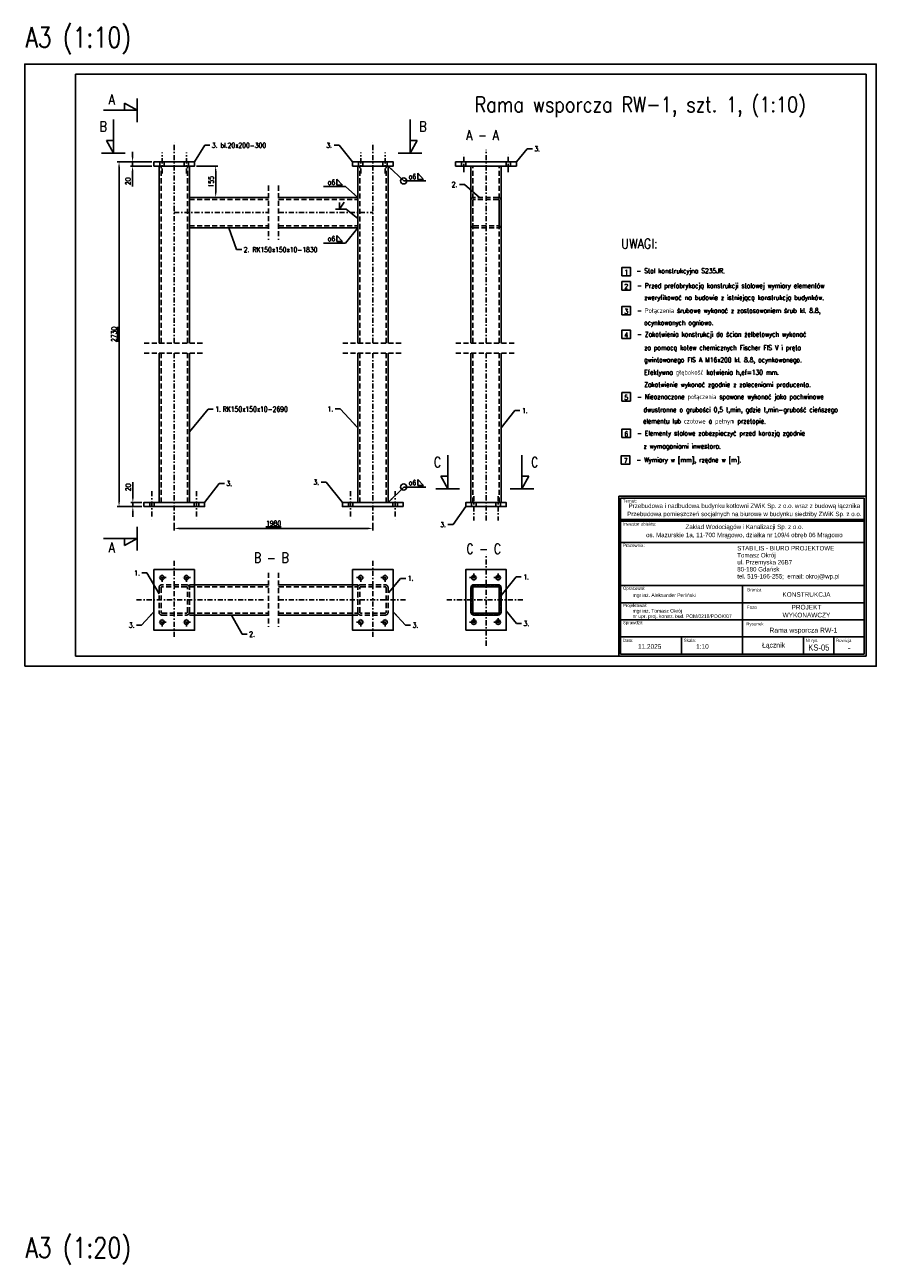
# Model space of a CAD drawing. Header units: centimetres. Extents: x 686402 to 1830517, y -1283654 to -666360.
# Tile 24 of 35: x 1748727 to 1752927, y -1042022 to -1035914. Entities that reach past the tile are written whole.
import ezdxf
from ezdxf.enums import TextEntityAlignment as Align

# ---------------------------------------------------------------- set-up
doc = ezdxf.new("R2010")
doc.units = ezdxf.units.CM
doc.header["$LTSCALE"] = 50
doc.header["$MEASUREMENT"] = 0
doc.linetypes.add('DASHDOT', pattern=[1, 0.5, -0.25, 0, -0.25])
doc.linetypes.add('DASHED', pattern=[0.75, 0.5, -0.25])
for name, color, linetype in [('0-Ramki', 2, 'Continuous'), ('5', 9, 'Continuous'), ('k_stal_niewid', 4, 'DASHED'), ('k_stal_opisy_5', 2, 'Continuous'), ('k_stal_osie', 1, 'DASHDOT'), ('k_stal_otwory', 1, 'DASHDOT'), ('k_stal_przekroj', 3, 'Continuous'), ('k_stal_widok', 7, 'Continuous'), ('k_stal_wymiary', 3, 'Continuous')]:
    doc.layers.add(name, color=color, linetype=linetype)
doc.styles.add('MSE-200', font='romans.shx', dxfattribs={"width": 0.8, "height": 40})
doc.styles.add('ROMANS', font='ROMANS.SHX', dxfattribs={"width": 0.85})
doc.styles.add('standard2', font='ARIAL.TTF', dxfattribs={"height": 20})
doc.styles.add('TXT3', font='romans.shx', dxfattribs={"width": 0.75})
doc.dimstyles.new('Skala_1_10', dxfattribs={"dimscale": 10, "dimtxt": 2.5, "dimasz": 2.5, "dimexe": 1, "dimexo": 1, "dimgap": 1, "dimtad": 1, "dimdec": 0, "dimzin": 0, "dimdsep": 46, "dimtxsty": 'TXT3', "dimcen": 2.5, "dimadec": 0, "dimazin": 0, "dimtfac": 1, "dimtdec": 0, "dimtmove": 0, "dimatfit": 3, "dimfxl": 0, "dimtolj": 1, "dimtzin": 0, "dimarcsym": 0})

# ---------------------------------------------------------------- blocks, each defined once
blk = doc.blocks.new('*D917')
at = {"layer": 'Defpoints', "color": 0}
for p in [(1749463.9, -1038360), (1750443.9, -1038360), (1750443.9, -1038398.2)]:
    blk.add_point(p, dxfattribs=at)
at = {"layer": 'k_stal_wymiary', "color": 0, "lineweight": -2}
for p, q in [((1749463.9, -1038370), (1749463.9, -1038408.2)), ((1749488.9, -1038398.2), (1750418.9, -1038398.2)), ((1750443.9, -1038370), (1750443.9, -1038408.2))]:
    blk.add_line(p, q, dxfattribs=at)
at = {"layer": 'k_stal_wymiary', "color": 0}
for points in [[(1749488.9, -1038394.1), (1749488.9, -1038402.4), (1749463.9, -1038398.2)], [(1750418.9, -1038394.1), (1750418.9, -1038402.4), (1750443.9, -1038398.2)]]:
    blk.add_solid(points, dxfattribs=at)
at = {"layer": 'k_stal_wymiary', "color": 0, "insert": (1749953.9, -1038373.2), "char_height": 25, "attachment_point": 5, "style": 'TXT3'}
blk.add_mtext('\\A1;\\L1980', dxfattribs=at)
blk = doc.blocks.new('*D918')
at = {"layer": 'Defpoints', "color": 0}
for p in [(1749363.9, -1036590.9), (1749191.7, -1038290.9), (1749313.9, -1038290.9)]:
    blk.add_point(p, dxfattribs=at)
at = {"layer": 'k_stal_wymiary', "color": 0, "lineweight": -2}
for p, q in [((1749353.9, -1036590.9), (1749181.7, -1036590.9)), ((1749191.7, -1036615.9), (1749191.7, -1038265.9)), ((1749303.9, -1038290.9), (1749181.7, -1038290.9))]:
    blk.add_line(p, q, dxfattribs=at)
at = {"layer": 'k_stal_wymiary', "color": 0}
for points in [[(1749187.5, -1036615.9), (1749195.8, -1036615.9), (1749191.7, -1036590.9)], [(1749187.5, -1038265.9), (1749195.8, -1038265.9), (1749191.7, -1038290.9)]]:
    blk.add_solid(points, dxfattribs=at)
at = {"layer": 'k_stal_wymiary', "color": 0, "insert": (1749166.7, -1037440.9), "char_height": 25, "attachment_point": 5, "rotation": 90, "style": 'TXT3'}
blk.add_mtext('\\A1;\\L2730', dxfattribs=at)
blk = doc.blocks.new('*D919')
at = {"layer": 'Defpoints', "color": 0}
for p in [(1749258.5, -1036610.9), (1749363.9, -1036590.9), (1749363.9, -1036610.9)]:
    blk.add_point(p, dxfattribs=at)
at = {"layer": 'k_stal_wymiary', "color": 0, "lineweight": -2}
for p, q in [((1749258.5, -1036565.9), (1749258.5, -1036540.9)), ((1749353.9, -1036590.9), (1749248.5, -1036590.9)), ((1749353.9, -1036610.9), (1749248.5, -1036610.9)), ((1749258.5, -1036590.9), (1749258.5, -1036610.9)), ((1749258.5, -1036635.9), (1749258.5, -1036711.3))]:
    blk.add_line(p, q, dxfattribs=at)
at = {"layer": 'k_stal_wymiary', "color": 0}
for points in [[(1749254.3, -1036565.9), (1749262.6, -1036565.9), (1749258.5, -1036590.9)], [(1749254.3, -1036635.9), (1749262.6, -1036635.9), (1749258.5, -1036610.9)]]:
    blk.add_solid(points, dxfattribs=at)
at = {"layer": 'k_stal_wymiary', "color": 0, "insert": (1749236, -1036686.1), "char_height": 25, "attachment_point": 5, "rotation": 90, "style": 'TXT3'}
blk.add_mtext('\\A1;20', dxfattribs=at)
blk = doc.blocks.new('*D920')
at = {"layer": 'Defpoints', "color": 0}
for p in [(1749259.7, -1038270.9), (1749313.9, -1038270.9), (1749313.9, -1038290.9)]:
    blk.add_point(p, dxfattribs=at)
at = {"layer": 'k_stal_wymiary', "color": 0, "lineweight": -2}
for p, q in [((1749259.7, -1038245.9), (1749259.7, -1038170.6)), ((1749303.9, -1038270.9), (1749249.7, -1038270.9)), ((1749303.9, -1038290.9), (1749249.7, -1038290.9)), ((1749259.7, -1038290.9), (1749259.7, -1038270.9)), ((1749259.7, -1038315.9), (1749259.7, -1038340.9))]:
    blk.add_line(p, q, dxfattribs=at)
at = {"layer": 'k_stal_wymiary', "color": 0}
for points in [[(1749255.5, -1038245.9), (1749263.9, -1038245.9), (1749259.7, -1038270.9)], [(1749255.5, -1038315.9), (1749263.9, -1038315.9), (1749259.7, -1038290.9)]]:
    blk.add_solid(points, dxfattribs=at)
at = {"layer": 'k_stal_wymiary', "color": 0, "insert": (1749237.2, -1038195.7), "char_height": 25, "attachment_point": 5, "rotation": 90, "style": 'TXT3'}
blk.add_mtext('\\A1;20', dxfattribs=at)
blk = doc.blocks.new('*D921')
at = {"layer": 'Defpoints', "color": 0}
for p in [(1749563.9, -1036610.9), (1749563.9, -1036765.9), (1749668.3, -1036765.9)]:
    blk.add_point(p, dxfattribs=at)
at = {"layer": 'k_stal_wymiary', "color": 0, "lineweight": -2}
for p, q in [((1749573.9, -1036610.9), (1749678.3, -1036610.9)), ((1749668.3, -1036635.9), (1749668.3, -1036740.9)), ((1749573.9, -1036765.9), (1749678.3, -1036765.9))]:
    blk.add_line(p, q, dxfattribs=at)
at = {"layer": 'k_stal_wymiary', "color": 0}
for points in [[(1749664.2, -1036635.9), (1749672.5, -1036635.9), (1749668.3, -1036610.9)], [(1749664.2, -1036740.9), (1749672.5, -1036740.9), (1749668.3, -1036765.9)]]:
    blk.add_solid(points, dxfattribs=at)
at = {"layer": 'k_stal_wymiary', "color": 0, "insert": (1749645.8, -1036688.4), "char_height": 25, "attachment_point": 5, "rotation": 90, "style": 'TXT3'}
blk.add_mtext('\\A1;155', dxfattribs=at)

msp = doc.modelspace()

# ---------------------------------------------------------------- hatches: boundary and pattern name
at = {"layer": 'k_stal_przekroj'}
h = msp.add_hatch(dxfattribs=at)
h.set_pattern_fill('ANSI31', color=256, scale=50, angle=90, style=0)
h.set_pattern_definition([(135, (709968.915, -2781297.383), (-4.419417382, -4.419417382), [])])
h.paths.add_polyline_path([(1750936.8, -1038750.9), (1750926.8, -1038750.9), (1750926.8, -1038810.9, 0.414214), (1750941.8, -1038825.9), (1751001.8, -1038825.9), (1751001.8, -1038815.9), (1750941.8, -1038815.9, -0.414214), (1750936.8, -1038810.9)])
h.paths.add_polyline_path([(1750926.8, -1038750.9), (1750936.8, -1038750.9), (1750936.8, -1038690.9, -0.414214), (1750941.8, -1038685.9), (1751001.8, -1038685.9), (1751001.8, -1038675.9), (1750941.8, -1038675.9, 0.414214), (1750926.8, -1038690.9)])
h.paths.add_polyline_path([(1751061.8, -1038685.9, -0.414214), (1751066.8, -1038690.9), (1751066.8, -1038750.9), (1751076.8, -1038750.9), (1751076.8, -1038690.9, 0.414214), (1751061.8, -1038675.9), (1751001.8, -1038675.9), (1751001.8, -1038685.9)])
h.paths.add_polyline_path([(1751001.8, -1038815.9), (1751001.8, -1038825.9), (1751061.8, -1038825.9, 0.414214), (1751076.8, -1038810.9), (1751076.8, -1038750.9), (1751066.8, -1038750.9), (1751066.8, -1038810.9, -0.414214), (1751061.8, -1038815.9)])

# ---------------------------------------------------------------- linework, layer by layer
at = {"layer": '0-Ramki', "color": 1}
for p, q in [((1748976.6, -1036158.2), (1748976.6, -1039028.2)), ((1748976.6, -1036158.2), (1752876.6, -1036158.2)), ((1752876.6, -1036158.2), (1752876.6, -1039028.2)), ((1748976.6, -1039028.2), (1752876.6, -1039028.2))]:
    msp.add_line(p, q, dxfattribs=at)
at = {"layer": '0-Ramki', "color": 2}
for p, q in [((1751665.9, -1038249), (1751665.9, -1039018.5)), ((1752866.9, -1038249), (1752866.9, -1039018.5)), ((1752267.5, -1038679.8), (1751665.9, -1038679.8)), ((1751665.9, -1038679.8), (1751665.9, -1038933.8)), ((1752267.5, -1038933.8), (1752267.5, -1038679.8)), ((1751665.9, -1038764.5), (1752267.5, -1038764.5)), ((1751665.9, -1038849.2), (1752267.5, -1038849.2)), ((1752267.5, -1038849.2), (1752866.9, -1038849.2)), ((1751665.9, -1038933.8), (1752267.5, -1038933.8)), ((1751665.9, -1039018.5), (1751665.9, -1038933.8)), ((1751966.7, -1039018.5), (1751966.7, -1038933.8)), ((1752267.5, -1039018.5), (1752267.5, -1038933.8)), ((1752567.2, -1039018.5), (1752567.2, -1038933.8)), ((1752717.1, -1039018.5), (1752717.1, -1038933.8)), ((1752866.9, -1038933.8), (1752866.9, -1039018.5)), ((1752866.9, -1039018.5), (1751665.9, -1039018.5))]:
    msp.add_line(p, q, dxfattribs=at)
at = {"layer": '0-Ramki', "color": 1}
msp.add_lwpolyline([(1751656.2, -1038239.2), (1752876.6, -1038239.2), (1752876.6, -1039028.2), (1751656.2, -1039028.2)], close=True, dxfattribs=at)
at = {"layer": '0-Ramki', "color": 2}
for points in [[(1751665.9, -1038249), (1752866.9, -1038249), (1752866.9, -1038354.4), (1751665.9, -1038354.4)], [(1751665.9, -1038362.7), (1752866.9, -1038362.7), (1752866.9, -1038468.1), (1751665.9, -1038468.1)], [(1752267.5, -1038679.8), (1752866.9, -1038679.8), (1752866.9, -1038764.5), (1752267.5, -1038764.5)], [(1752267.5, -1038764.5), (1752866.9, -1038764.5), (1752866.9, -1038849.2), (1752267.5, -1038849.2)], [(1752267.5, -1038849.2), (1752866.9, -1038849.2), (1752866.9, -1038933.8), (1752267.5, -1038933.8)]]:
    msp.add_lwpolyline(points, close=True, dxfattribs=at)
at = {"layer": '5'}
for points in [[(1751671.9, -1037152.6), (1751713.7, -1037152.6), (1751713.7, -1037110.8), (1751671.9, -1037110.8)], [(1751671.9, -1037222.5), (1751713.7, -1037222.5), (1751713.7, -1037180.6), (1751671.9, -1037180.6)], [(1751671.9, -1037345.4), (1751713.7, -1037345.4), (1751713.7, -1037303.5), (1751671.9, -1037303.5)], [(1751671.9, -1037462.3), (1751713.7, -1037462.3), (1751713.7, -1037420.4), (1751671.9, -1037420.4)], [(1751671.9, -1037770.2), (1751713.7, -1037770.2), (1751713.7, -1037728.3), (1751671.9, -1037728.3)], [(1751671.9, -1037950.2), (1751713.7, -1037950.2), (1751713.7, -1037908.3), (1751671.9, -1037908.3)], [(1751668.9, -1038082.1), (1751710.8, -1038082.1), (1751710.8, -1038040.2), (1751668.9, -1038040.2)]]:
    msp.add_lwpolyline(points, close=True, dxfattribs=at)
at = {"layer": 'Defpoints'}
msp.add_lwpolyline([(1748726.6, -1039078.2), (1752926.6, -1039078.2), (1752926.6, -1036108.2), (1748726.6, -1036108.2)], close=True, dxfattribs=at)
at = {"layer": 'k_stal_niewid'}
for p, q in [((1749392.9, -1036590.9), (1749392.9, -1036610.9)), ((1749398.9, -1037484), (1749398.9, -1036610.9)), ((1749414.9, -1036590.9), (1749414.9, -1036610.9)), ((1749512.9, -1036590.9), (1749512.9, -1036610.9)), ((1749528.9, -1037484), (1749528.9, -1036610.9)), ((1749534.9, -1036590.9), (1749534.9, -1036610.9)), ((1750372.9, -1036590.9), (1750372.9, -1036610.9)), ((1750378.9, -1037484), (1750378.9, -1036610.9)), ((1750394.9, -1036590.9), (1750394.9, -1036610.9)), ((1750492.9, -1036590.9), (1750492.9, -1036610.9)), ((1750508.9, -1037484), (1750508.9, -1036610.9)), ((1750514.9, -1036590.9), (1750514.9, -1036610.9)), ((1750880.8, -1036590.9), (1750880.8, -1036610.9)), ((1750902.8, -1036590.9), (1750902.8, -1036610.9)), ((1750936.8, -1037484), (1750936.8, -1036610.9)), ((1751066.8, -1037484), (1751066.8, -1036610.9)), ((1751100.8, -1036590.9), (1751100.8, -1036610.9)), ((1751122.8, -1036590.9), (1751122.8, -1036610.9)), ((1749928.9, -1036707.5), (1749928.9, -1036974.4)), ((1749978.9, -1036707.5), (1749978.9, -1036974.4)), ((1749538.9, -1036775.9), (1749928.9, -1036775.9)), ((1749978.9, -1036775.9), (1750368.9, -1036775.9)), ((1749538.9, -1036905.9), (1749928.9, -1036905.9)), ((1749978.9, -1036905.9), (1750368.9, -1036905.9)), ((1749315.2, -1037484), (1749612.5, -1037484)), ((1750295.2, -1037484), (1750592.5, -1037484)), ((1750853.1, -1037484), (1751150.4, -1037484)), ((1749315.2, -1037534), (1749612.5, -1037534)), ((1749398.9, -1038270.9), (1749398.9, -1037534)), ((1749528.9, -1038270.9), (1749528.9, -1037534)), ((1750295.2, -1037534), (1750592.5, -1037534)), ((1750378.9, -1038270.9), (1750378.9, -1037534)), ((1750508.9, -1038270.9), (1750508.9, -1037534)), ((1750853.1, -1037534), (1751150.4, -1037534)), ((1750936.8, -1038270.9), (1750936.8, -1037534)), ((1751066.8, -1038270.9), (1751066.8, -1037534)), ((1749342.9, -1038270.9), (1749342.9, -1038290.9)), ((1749364.9, -1038270.9), (1749364.9, -1038290.9)), ((1749562.9, -1038270.9), (1749562.9, -1038290.9)), ((1749584.9, -1038270.9), (1749584.9, -1038290.9)), ((1750322.9, -1038270.9), (1750322.9, -1038290.9)), ((1750344.9, -1038270.9), (1750344.9, -1038290.9)), ((1750542.9, -1038270.9), (1750542.9, -1038290.9)), ((1750564.9, -1038270.9), (1750564.9, -1038290.9)), ((1750930.8, -1038270.9), (1750930.8, -1038290.9)), ((1750952.8, -1038270.9), (1750952.8, -1038290.9)), ((1751050.8, -1038270.9), (1751050.8, -1038290.9)), ((1751072.8, -1038270.9), (1751072.8, -1038290.9)), ((1749928.9, -1038617.5), (1749928.9, -1038884.4)), ((1749978.9, -1038617.5), (1749978.9, -1038884.4)), ((1749538.9, -1038675.9), (1749538.9, -1038825.9)), ((1749538.9, -1038675.9), (1749563.9, -1038675.9)), ((1749538.9, -1038685.9), (1749928.9, -1038685.9)), ((1749978.9, -1038685.9), (1750368.9, -1038685.9)), ((1750368.9, -1038675.9), (1750343.9, -1038675.9)), ((1750368.9, -1038675.9), (1750368.9, -1038825.9)), ((1749538.9, -1038815.9), (1749928.9, -1038815.9)), ((1749538.9, -1038825.9), (1749563.9, -1038825.9)), ((1749978.9, -1038815.9), (1750368.9, -1038815.9)), ((1750368.9, -1038825.9), (1750343.9, -1038825.9))]:
    msp.add_line(p, q, dxfattribs=at)
for points in [[(1750941.8, -1036915.9), (1751061.8, -1036915.9, 0.414214), (1751076.8, -1036900.9), (1751076.8, -1036780.9, 0.414214), (1751061.8, -1036765.9), (1750941.8, -1036765.9, 0.414214), (1750926.8, -1036780.9), (1750926.8, -1036900.9, 0.414214)], [(1750941.8, -1036905.9), (1751061.8, -1036905.9, 0.414214), (1751066.8, -1036900.9), (1751066.8, -1036780.9, 0.414214), (1751061.8, -1036775.9), (1750941.8, -1036775.9, 0.414214), (1750936.8, -1036780.9), (1750936.8, -1036900.9, 0.414214)], [(1749403.9, -1038825.9), (1749523.9, -1038825.9, 0.414214), (1749538.9, -1038810.9), (1749538.9, -1038690.9, 0.414214), (1749523.9, -1038675.9), (1749403.9, -1038675.9, 0.414214), (1749388.9, -1038690.9), (1749388.9, -1038810.9, 0.414214)], [(1749403.9, -1038815.9), (1749523.9, -1038815.9, 0.414214), (1749528.9, -1038810.9), (1749528.9, -1038690.9, 0.414214), (1749523.9, -1038685.9), (1749403.9, -1038685.9, 0.414214), (1749398.9, -1038690.9), (1749398.9, -1038810.9, 0.414214)], [(1750503.9, -1038825.9), (1750383.9, -1038825.9, -0.414214), (1750368.9, -1038810.9), (1750368.9, -1038690.9, -0.414214), (1750383.9, -1038675.9), (1750503.9, -1038675.9, -0.414214), (1750518.9, -1038690.9), (1750518.9, -1038810.9, -0.414214)], [(1750503.9, -1038815.9), (1750383.9, -1038815.9, -0.414214), (1750378.9, -1038810.9), (1750378.9, -1038690.9, -0.414214), (1750383.9, -1038685.9), (1750503.9, -1038685.9, -0.414214), (1750508.9, -1038690.9), (1750508.9, -1038810.9, -0.414214)]]:
    msp.add_lwpolyline(points, format="xyb", close=True, dxfattribs=at)
at = {"layer": 'k_stal_osie'}
for p, q in [((1749463.9, -1037484), (1749463.9, -1036486.8)), ((1750443.9, -1037484), (1750443.9, -1036486.8)), ((1751001.8, -1037484), (1751001.8, -1036531)), ((1749463.9, -1036840.9), (1749928.9, -1036840.9)), ((1749978.9, -1036840.9), (1750443.9, -1036840.9)), ((1749463.9, -1038360), (1749463.9, -1037534)), ((1750443.9, -1038360), (1750443.9, -1037534)), ((1751001.8, -1038360), (1751001.8, -1037534)), ((1751001.8, -1038976.7), (1751001.8, -1038525.1)), ((1749463.9, -1038557.7), (1749463.9, -1038944.2)), ((1750443.9, -1038557.7), (1750443.9, -1038944.2)), ((1749277.6, -1038750.9), (1749928.9, -1038750.9)), ((1749978.9, -1038750.9), (1750616.1, -1038750.9)), ((1750808.5, -1038750.9), (1751195, -1038750.9))]:
    msp.add_line(p, q, dxfattribs=at)
at = {"layer": 'k_stal_otwory'}
for p, q in [((1749403.9, -1036647.8), (1749403.9, -1036544)), ((1749523.9, -1036647.8), (1749523.9, -1036544)), ((1750383.9, -1036647.8), (1750383.9, -1036544)), ((1750503.9, -1036647.8), (1750503.9, -1036544)), ((1750891.8, -1036640.9), (1750891.8, -1036540.9)), ((1751111.8, -1036640.9), (1751111.8, -1036540.9)), ((1749353.9, -1038214.8), (1749353.9, -1038360)), ((1749573.9, -1038214.8), (1749573.9, -1038360)), ((1750333.9, -1038214.8), (1750333.9, -1038360)), ((1750553.9, -1038214.8), (1750553.9, -1038360)), ((1750941.8, -1038239), (1750941.8, -1038360)), ((1751061.8, -1038239), (1751061.8, -1038360)), ((1749424.5, -1038640.9), (1749383.2, -1038640.9)), ((1749403.9, -1038661.6), (1749403.9, -1038620.3)), ((1749544.5, -1038640.9), (1749503.2, -1038640.9)), ((1749523.9, -1038661.6), (1749523.9, -1038620.3)), ((1750363.2, -1038640.9), (1750404.5, -1038640.9)), ((1750383.9, -1038661.6), (1750383.9, -1038620.3)), ((1750483.2, -1038640.9), (1750524.5, -1038640.9)), ((1750503.9, -1038661.6), (1750503.9, -1038620.3)), ((1750921.1, -1038640.9), (1750962.4, -1038640.9)), ((1750941.8, -1038620.3), (1750941.8, -1038661.6)), ((1751041.1, -1038640.9), (1751082.4, -1038640.9)), ((1751061.8, -1038620.3), (1751061.8, -1038661.6)), ((1749403.9, -1038881.6), (1749403.9, -1038840.3)), ((1749523.9, -1038881.6), (1749523.9, -1038840.3)), ((1750383.9, -1038881.6), (1750383.9, -1038840.3)), ((1750503.9, -1038881.6), (1750503.9, -1038840.3)), ((1750941.8, -1038840.3), (1750941.8, -1038881.6)), ((1751061.8, -1038840.3), (1751061.8, -1038881.6)), ((1749424.5, -1038860.9), (1749383.2, -1038860.9)), ((1749544.5, -1038860.9), (1749503.2, -1038860.9)), ((1750363.2, -1038860.9), (1750404.5, -1038860.9)), ((1750483.2, -1038860.9), (1750524.5, -1038860.9)), ((1750921.1, -1038860.9), (1750962.4, -1038860.9)), ((1751041.1, -1038860.9), (1751082.4, -1038860.9))]:
    msp.add_line(p, q, dxfattribs=at)
at = {"layer": 'k_stal_widok'}
for p, q in [((1749388.9, -1037484), (1749388.9, -1036610.9)), ((1749538.9, -1037484), (1749538.9, -1036610.9)), ((1750368.9, -1037484), (1750368.9, -1036610.9)), ((1750518.9, -1037484), (1750518.9, -1036610.9)), ((1750926.8, -1037484), (1750926.8, -1036610.9)), ((1751076.8, -1037484), (1751076.8, -1036610.9)), ((1749538.9, -1036765.9), (1749928.9, -1036765.9)), ((1749978.9, -1036765.9), (1750368.9, -1036765.9)), ((1749538.9, -1036915.9), (1749928.9, -1036915.9)), ((1749978.9, -1036915.9), (1750368.9, -1036915.9)), ((1749388.9, -1038270.9), (1749388.9, -1037534)), ((1749538.9, -1038270.9), (1749538.9, -1037534)), ((1750368.9, -1038270.9), (1750368.9, -1037534)), ((1750518.9, -1038270.9), (1750518.9, -1037534)), ((1750926.8, -1038270.9), (1750926.8, -1037534)), ((1751076.8, -1038270.9), (1751076.8, -1037534)), ((1749563.9, -1038675.9), (1749928.9, -1038675.9)), ((1749978.9, -1038675.9), (1750343.9, -1038675.9)), ((1749563.9, -1038825.9), (1749928.9, -1038825.9)), ((1749978.9, -1038825.9), (1750343.9, -1038825.9))]:
    msp.add_line(p, q, dxfattribs=at)
for points in [[(1749363.9, -1036610.9), (1749563.9, -1036610.9), (1749563.9, -1036590.9), (1749363.9, -1036590.9)], [(1750343.9, -1036610.9), (1750543.9, -1036610.9), (1750543.9, -1036590.9), (1750343.9, -1036590.9)], [(1750851.8, -1036610.9), (1751151.8, -1036610.9), (1751151.8, -1036590.9), (1750851.8, -1036590.9)], [(1749313.9, -1038290.9), (1749613.9, -1038290.9), (1749613.9, -1038270.9), (1749313.9, -1038270.9)], [(1749353.9, -1038270.9), (1749318.9, -1038270.9), (1749318.9, -1038270.9), (1749353.9, -1038270.9)], [(1750593.9, -1038290.9), (1750293.9, -1038290.9), (1750293.9, -1038270.9), (1750593.9, -1038270.9)], [(1750553.9, -1038270.9), (1750588.9, -1038270.9), (1750588.9, -1038270.9), (1750553.9, -1038270.9)], [(1750901.8, -1038290.9), (1751101.8, -1038290.9), (1751101.8, -1038270.9), (1750901.8, -1038270.9)], [(1749563.9, -1038600.9), (1749563.9, -1038900.9), (1749363.9, -1038900.9), (1749363.9, -1038600.9)], [(1750343.9, -1038600.9), (1750343.9, -1038900.9), (1750543.9, -1038900.9), (1750543.9, -1038600.9)], [(1750901.8, -1038900.9), (1750901.8, -1038600.9), (1751101.8, -1038600.9), (1751101.8, -1038900.9)]]:
    msp.add_lwpolyline(points, close=True, dxfattribs=at)
for points in [[(1751061.8, -1038675.9), (1750941.8, -1038675.9, 0.414214), (1750926.8, -1038690.9), (1750926.8, -1038810.9, 0.414214), (1750941.8, -1038825.9), (1751061.8, -1038825.9, 0.414214), (1751076.8, -1038810.9), (1751076.8, -1038690.9, 0.414214)], [(1751061.8, -1038685.9), (1750941.8, -1038685.9, 0.414214), (1750936.8, -1038690.9), (1750936.8, -1038810.9, 0.414214), (1750941.8, -1038815.9), (1751061.8, -1038815.9, 0.414214), (1751066.8, -1038810.9), (1751066.8, -1038690.9, 0.414214)]]:
    msp.add_lwpolyline(points, format="xyb", close=True, dxfattribs=at)
for centre in [(1749403.9, -1038640.9), (1749523.9, -1038640.9), (1750383.9, -1038640.9), (1750503.9, -1038640.9), (1750941.8, -1038640.9), (1751061.8, -1038640.9), (1749403.9, -1038860.9), (1749523.9, -1038860.9), (1750383.9, -1038860.9), (1750503.9, -1038860.9), (1750941.8, -1038860.9), (1751061.8, -1038860.9)]:
    msp.add_circle(centre, 11, dxfattribs=at)
at = {"layer": 'k_stal_wymiary'}
for p, q in [((1749281.3, -1036277.1), (1749281.3, -1036394)), ((1749281.3, -1036277.1), (1749281.3, -1036394)), ((1749281.3, -1036335.6), (1749114.8, -1036335.6)), ((1749281.3, -1036335.6), (1749114.8, -1036335.6)), ((1749281.3, -1036335.6), (1749219.4, -1036301.2)), ((1749219.4, -1036301.2), (1749219.4, -1036335.6)), ((1749281.3, -1036335.6), (1749219.4, -1036301.2)), ((1749219.4, -1036301.2), (1749219.4, -1036335.6)), ((1749164, -1036547.3), (1749164, -1036380.8)), ((1750627.4, -1036547.3), (1750627.4, -1036380.8)), ((1750627.4, -1036547.3), (1750627.4, -1036380.8)), ((1749164, -1036547.3), (1749129.6, -1036485.4)), ((1749129.6, -1036485.4), (1749164, -1036485.4)), ((1750627.4, -1036547.3), (1750661.7, -1036485.4)), ((1750661.7, -1036485.4), (1750627.4, -1036485.4)), ((1750627.4, -1036547.3), (1750661.7, -1036485.4)), ((1750661.7, -1036485.4), (1750627.4, -1036485.4)), ((1749105.5, -1036547.3), (1749222.4, -1036547.3)), ((1750685.8, -1036547.3), (1750568.9, -1036547.3)), ((1750685.8, -1036547.3), (1750568.9, -1036547.3)), ((1750266.5, -1036674.9), (1750266.5, -1036704.9)), ((1750266.5, -1036674.9), (1750294.5, -1036704.9)), ((1750266.5, -1036704.9), (1750266.5, -1036704.9)), ((1750266.5, -1036704.9), (1750294.5, -1036704.9)), ((1750595.7, -1036684.4), (1750704.2, -1036684.4)), ((1750665.9, -1036646.9), (1750665.9, -1036676.9)), ((1750665.9, -1036646.9), (1750693.9, -1036676.9)), ((1750665.9, -1036676.9), (1750665.9, -1036676.9)), ((1750665.9, -1036676.9), (1750693.9, -1036676.9)), ((1750200.6, -1036712.4), (1750309.1, -1036712.4)), ((1750311.9, -1036823.5), (1750259, -1036823.5)), ((1750279.8, -1036823.5), (1750302.8, -1036789.8)), ((1750279.8, -1036790.2), (1750279.8, -1036823.5)), ((1750200.6, -1036990.6), (1750309.1, -1036990.6)), ((1750266.5, -1036953.1), (1750266.5, -1036983.1)), ((1750266.5, -1036953.1), (1750294.5, -1036983.1)), ((1750266.5, -1036983.1), (1750266.5, -1036983.1)), ((1750266.5, -1036983.1), (1750294.5, -1036983.1)), ((1750812.9, -1038203.1), (1750812.9, -1038036.6)), ((1751179, -1038203.1), (1751179, -1038036.6)), ((1751179, -1038203.1), (1751179, -1038036.6)), ((1750665.9, -1038156.6), (1750665.9, -1038186.6)), ((1750665.9, -1038156.6), (1750693.9, -1038186.6)), ((1750812.9, -1038203.1), (1750778.6, -1038141.2)), ((1750778.6, -1038141.2), (1750812.9, -1038141.2)), ((1751179, -1038203.1), (1751213.4, -1038141.2)), ((1751213.4, -1038141.2), (1751179, -1038141.2)), ((1751179, -1038203.1), (1751213.4, -1038141.2)), ((1751213.4, -1038141.2), (1751179, -1038141.2)), ((1750595.7, -1038194.1), (1750704.2, -1038194.1)), ((1750665.9, -1038186.6), (1750665.9, -1038186.6)), ((1750665.9, -1038186.6), (1750693.9, -1038186.6)), ((1750754.5, -1038203.1), (1750871.4, -1038203.1)), ((1751237.5, -1038203.1), (1751120.6, -1038203.1)), ((1751237.5, -1038203.1), (1751120.6, -1038203.1)), ((1749281.3, -1038506.7), (1749281.3, -1038389.8)), ((1749281.3, -1038448.2), (1749114.8, -1038448.2)), ((1749281.3, -1038448.2), (1749219.4, -1038482.6)), ((1749219.4, -1038482.6), (1749219.4, -1038448.2))]:
    msp.add_line(p, q, dxfattribs=at)
for centre in [(1750595.7, -1036684.4), (1750595.7, -1038194.1)]:
    msp.add_circle(centre, 15, dxfattribs=at)

# ---------------------------------------------------------------- texts
at = {"layer": '0-Ramki', "color": 1, "style": 'standard2'}
for s, height, p in [('Temat:', 15.57, (1751677, -1038262.7)), ('Inwestor obiektu:', 15.568, (1751677, -1038376.4)), ('Pracownia:', 15.57, (1751677, -1038481.8)), ('Tomasz Okrój', 21.795, (1752241, -1038530.5)), ('STABILIS - BIURO PROJEKTOWE', 21.795, (1752241, -1038495.8)), ('80-180 Gdańsk', 21.795, (1752241, -1038599.7)), ('ul. Przemyska 26B7', 21.795, (1752241, -1038565.1)), ('tel. 519-166-255;  email: okroj@wp.pl', 21.795, (1752241, -1038634.4)), ('Opracował:', 15.57, (1751677, -1038693.5)), ('mgr inż. Aleksander Perliński', 17.297, (1751724.9, -1038727.2)), ('Projektował:', 15.568, (1751677, -1038778.2)), ('mgr inż. Tomasz Okrój', 17.297, (1751724.9, -1038804.6)), ('nr upr. proj. konstr. bud. POM/0218/POOK/07', 17.297, (1751724.9, -1038831.2)), ('Sprawdził:', 15.57, (1751677, -1038862.9)), ('Data:', 15.57, (1751676.6, -1038950.4)), ('Skala:', 15.57, (1751977.3, -1038950.4)), ('Nr rys.', 15.57, (1752577.8, -1038950.4)), ('Rewizja', 15.57, (1752727.7, -1038950.4))]:
    msp.add_text(s, height=height, rotation=359.99997, dxfattribs=at).set_placement(p, align=Align.MIDDLE_LEFT)
for s, height, p in [('Branża', 15.57, (1752325, -1038700.5)), ('KONSTRUKCJA', 22.832, (1752582.4, -1038724.1)), ('Faza', 15.57, (1752313, -1038786.3)), ('PROJEKT', 22.83, (1752582.4, -1038786.6)), ('WYKONAWCZY', 22.83, (1752582.4, -1038825.5)), ('Rysunek', 15.57, (1752328.3, -1038869.2)), ('Rama wsporcza RW-1', 24, (1752567.2, -1038900.2)), ('Łącznik', 24, (1752419.9, -1038973.8)), ('11.2025', 22.83, (1751809.1, -1038980.5)), ('1:10', 22.83, (1752069.6, -1038980.5)), ('-', 36.3, (1752793.4, -1038985.8))]:
    msp.add_text(s, height=height, rotation=359.99997, dxfattribs=at).set_placement(p, align=Align.MIDDLE_CENTER)
at = {"layer": '0-Ramki', "color": 1, "style": 'standard2', "width": 0.9}
msp.add_text('KS-05', height=30, rotation=359.99997, dxfattribs=at).set_placement((1752643.5, -1038985.8), align=Align.MIDDLE_CENTER)
at = {"layer": '0-Ramki', "color": 1, "width": 1336.4, "attachment_point": 2, "style": 'standard2'}
for s, insert, char_height in [('{\\fArial|b0|i0|c238|p34;Przebudowa i nadbudowa budynku kotłowni ZWiK Sp. z o.o. wraz z budową łącznika}', (1752276.2, -1038275.8), 21.7946), ('{\\fArial|b0|i0|c238|p34;Przebudowa pomieszczeń socjalnych na biurowe w budynku siedziby ZWiK Sp. z o.o.}', (1752276.2, -1038316), 21.7946), ('{\\fArial|b0|i0|c238|p34;os. Mazurskie 1a, 11-700 Mrągowo, działka nr 109/4 obręb 06 Mrągowo}', (1752276.2, -1038419.7), 21.795), ('{\\fArial|b0|i0|c238|p34;Zakład Wodociągów i Kanalizacji Sp. z o.o.}', (1752276.2, -1038379.4), 21.795)]:
    msp.add_mtext(s, dxfattribs=dict(at, insert=insert, char_height=char_height))
at = {"layer": '5', "style": 'ROMANS', "width": 0.85}
for s, p in [('- Stal konstrukcyjna S235JR. ', (1751743.5, -1037139.9)), ('- Przed prefabrykacją konstrukcji stalowej wymiary elementów ', (1751746.5, -1037212.8)), ('zweryfikować na budowie z istniejącą konstrukcją budynków.', (1751782, -1037271.3)), ('- Połączenia śrubowe wykonać z zastosowaniem śrub kl. 8.8, ', (1751746.5, -1037335.7)), ('ocynkowanych ogniowo. ', (1751782, -1037395.9)), ('- Zakotwienia konstrukcji do ścian żelbetowych wykonać', (1751746.5, -1037452.5)), ('za pomocą kotew chemicznych Fischer FIS V i pręta', (1751782, -1037519)), ('gwintowanego FIS A M16x200 kl. 8.8, ocynkowanego.', (1751782, -1037579)), ('Efektywna głębokość kotwienia h,ef=130 mm.', (1751782, -1037640.4)), ('Zakotwienie wykonać zgodnie z zaleceniami producenta.', (1751782, -1037700.4)), ('- Nieoznaczone połączenia spawane wykonać jako pachwinowe', (1751746.5, -1037760.4)), ('  dwustronne o grubości 0,5 t,min, gdzie t,min-grubość cieńszego', (1751749.2, -1037824.5)), ('  elementu lub czołowe o pełnym przetopie. ', (1751746.5, -1037881.1)), ('- Elementy stalowe zabezpieczyć przed korozją zgodnie ', (1751746.5, -1037940.4)), ('  z wymaganiami inwestora.', (1751749.2, -1038004.5)), ('- Wymiary w [mm], rzędne w [m].', (1751743.6, -1038072.3))]:
    msp.add_text(s, height=23.94, dxfattribs=at).set_placement(p)
for tag, p in [('1', (1751693.6, -1037146.9)), ('2', (1751693.6, -1037216.8)), ('3', (1751693.6, -1037339.7)), ('4', (1751693.6, -1037456.5)), ('5', (1751693.6, -1037764.4)), ('6', (1751693.6, -1037944.4)), ('7', (1751690.7, -1038076.3))]:
    msp.add_attdef(tag, text='1', height=23.9, dxfattribs=at).set_placement(p, align=Align.CENTER)
at = {"layer": 'k_stal_opisy_5', "ltscale": 0.6, "style": 'ROMANS', "width": 0.85}
msp.add_text('Rama wsporcza RW-1, szt. 1, (1:10)', height=75, dxfattribs=at).set_placement((1750945.9, -1036344.9))
at = {"layer": 'k_stal_opisy_5', "color": 2, "style": 'ROMANS', "width": 0.85}
msp.add_text('UWAGI:', height=47.88, dxfattribs=at).set_placement((1751668.8, -1037017.7))
at = {"layer": 'k_stal_widok', "style": 'MSE-200', "width": 0.8}
for s, p in [('A3 (1:10)', (1748729.3, -1036025.8)), ('A3 (1:20)', (1748729.3, -1041995.8))]:
    msp.add_text(s, height=100, dxfattribs=at).set_placement(p)
at = {"layer": 'k_stal_wymiary', "style": 'MSE-200', "width": 0.8}
for s, height, p in [('A', 50, (1749139.9, -1036308.2)), ('B', 50, (1749095.2, -1036440.9)), ('B', 50, (1750672.3, -1036440.9)), ('A - A', 50, (1750904, -1036483.7)), ('a6', 25, (1750221.1, -1036703.4)), ('a6', 25, (1750620.5, -1036675.4)), ('a6', 25, (1750221.1, -1036981.6)), ('C', 50, (1750744.2, -1038096.6)), ('C', 50, (1751223.9, -1038096.6)), ('a6', 25, (1750620.5, -1038185.1)), ('A', 50, (1749139.9, -1038517)), ('C - C', 50, (1750904.6, -1038524.2)), ('B - B', 50, (1749857.5, -1038567.6))]:
    msp.add_text(s, height=height, dxfattribs=at).set_placement(p)
at = {"layer": 'k_stal_wymiary', "char_height": 25, "style": 'TXT3'}
for s, insert, width, attachment_point in [('3. bl.20x2{\\fRomanS|b0|i0|c238|p34;0}0-300', (1749649.1, -1036496.2), 267.38, 1), ('\\A1;3.', (1750242.3, -1036521.2), 101, 9), ('\\A1;3.', (1751240.4, -1036513.3), 101, 1), ('\\A1;2.', (1750860.7, -1036714.5), 101, 9), ('2. RK150x{\\fRomanS|b0|i0|c238|p34;150x}10-1830', (1749806.6, -1037010.8), 370.05, 1), ('1.{\\fTahoma|b0|i0|c0|p32; }RK150x{\\fRomanS|b0|i0|c238|p34;150x}10-2690', (1749666.7, -1037797.5), 395.326, 1), ('\\A1;1.', (1750247.8, -1037821.5), 101, 9), ('\\A1;1.', (1751179, -1037804.6), 101, 1), ('\\A1;3.', (1749721.2, -1038163.8), 101, 1), ('\\A1;3.', (1750178.6, -1038182.4), 101, 9), ('\\A1;3.', (1750804.3, -1038391.9), 101, 9), ('\\A1;1.', (1749294.1, -1038630.5), 101, 9), ('\\A1;1.', (1750615.7, -1038632.1), 101, 1), ('\\A1;1.', (1751185.5, -1038624.8), 101, 1), ('\\A1;3.', (1749268, -1038888), 101, 9), ('\\A1;3.', (1750639.7, -1038888), 101, 7), ('\\A1;3.', (1751187, -1038854.5), 101, 1), ('\\A1;2.', (1749833.5, -1038907.3), 101, 1)]:
    msp.add_mtext(s, dxfattribs=dict(at, insert=insert, width=width, attachment_point=attachment_point))

# ---------------------------------------------------------------- dimensions: what is measured, and where the dimension line sits
at = {"layer": 'k_stal_wymiary'}
for base, p1, p2, picture, middle in [((1749258.5, -1036610.9), (1749363.9, -1036590.9), (1749363.9, -1036610.9), '*D919', (1749236, -1036686.1)), ((1749668.3, -1036765.9), (1749563.9, -1036610.9), (1749563.9, -1036765.9), '*D921', (1749645.8, -1036688.4)), ((1749259.7, -1038270.9), (1749313.9, -1038290.9), (1749313.9, -1038270.9), '*D920', (1749237.2, -1038195.7))]:
    dim = msp.add_linear_dim(base=base, p1=p1, p2=p2, angle=90, dimstyle='Skala_1_10', dxfattribs=at)
    dim.commit()
    dim.dimension.update_dxf_attribs({"geometry": picture, "text_midpoint": middle})
dim = msp.add_linear_dim(base=(1749191.7, -1038290.9), p1=(1749363.9, -1036590.9), p2=(1749313.9, -1038290.9), angle=90, text='\\L2730', dimstyle='Skala_1_10', dxfattribs=at)
dim.commit()
dim.dimension.update_dxf_attribs({"geometry": '*D918', "text_midpoint": (1749166.7, -1037440.9)})
dim = msp.add_linear_dim(base=(1750443.9, -1038398.2), p1=(1749463.9, -1038360), p2=(1750443.9, -1038360), text='\\L1980', dimstyle='Skala_1_10', dxfattribs=at)
dim.commit()
dim.dimension.update_dxf_attribs({"geometry": '*D917', "text_midpoint": (1749953.9, -1038373.2)})

# ---------------------------------------------------------------- leaders
at = {"layer": 'k_stal_wymiary', "annotation_type": 0, "has_hookline": 1}
for points, hookline_direction, text_width in [([(1749563.9, -1036590.9), (1749614.1, -1036508.7), (1749639.1, -1036508.7)], 0, 252.7), ([(1750343.9, -1036590.9), (1750277.3, -1036508.7), (1750252.3, -1036508.7)], 1, 19.6), ([(1751151.8, -1036590.9), (1751205.4, -1036525.8), (1751230.4, -1036525.8)], 0, 19.6), ([(1750969.7, -1036765.9), (1750895.7, -1036702), (1750870.7, -1036702)], 1, 19.6), ([(1749733.9, -1036915.9), (1749771.6, -1037023.3), (1749796.6, -1037023.3)], 0, 329.5), ([(1749538.9, -1037922.7), (1749631.7, -1037810), (1749656.7, -1037810)], 0, 320.6), ([(1750368.9, -1037902.4), (1750282.8, -1037809), (1750257.8, -1037809)], 1, 16.1), ([(1751076.8, -1037902.4), (1751144, -1037817.1), (1751169, -1037817.1)], 0, 16.1), ([(1750293.9, -1038270.9), (1750213.6, -1038169.9), (1750188.6, -1038169.9)], 1, 19.6), ([(1749613.9, -1038270.9), (1749686.2, -1038176.3), (1749711.2, -1038176.3)], 0, 19.6), ([(1750901.8, -1038290.9), (1750839.3, -1038379.4), (1750814.3, -1038379.4)], 1, 19.6), ([(1749388.9, -1038720.8), (1749329.1, -1038618), (1749304.1, -1038618)], 1, 16.1), ([(1750520.7, -1038716), (1750580.7, -1038644.6), (1750605.7, -1038644.6)], 0, 16.1), ([(1751076.8, -1038729.1), (1751150.5, -1038637.3), (1751175.5, -1038637.3)], 0, 16.1), ([(1749363.9, -1038809), (1749303, -1038875.5), (1749278, -1038875.5)], 1, 19.6), ([(1749746.4, -1038825.9), (1749798.5, -1038919.8), (1749823.5, -1038919.8)], 0, 19.6), ([(1750543.9, -1038809), (1750604.7, -1038875.5), (1750629.7, -1038875.5)], 0, 19.6), ([(1751101.8, -1038805.5), (1751152, -1038867), (1751177, -1038867)], 0, 19.6)]:
    msp.add_leader(points, dimstyle='Skala_1_10', override={"dimgap": 1, "dimtad": 0}, dxfattribs=dict(at, hookline_direction=hookline_direction, text_width=text_width))
at = {"layer": 'k_stal_wymiary'}
for points in [[(1750518.9, -1036610.9), (1750595.7, -1036684.4)], [(1750368.9, -1036765.9), (1750309.1, -1036712.4)], [(1750368.9, -1036869.7), (1750311.9, -1036823.5)], [(1750368.9, -1036915.9), (1750309.1, -1036990.6)], [(1750518.9, -1038270.9), (1750595.7, -1038194.1)]]:
    msp.add_leader(points, dimstyle='Skala_1_10', override={"dimgap": 1, "dimtad": 0}, dxfattribs=at)

doc.saveas('drawing.dxf')
